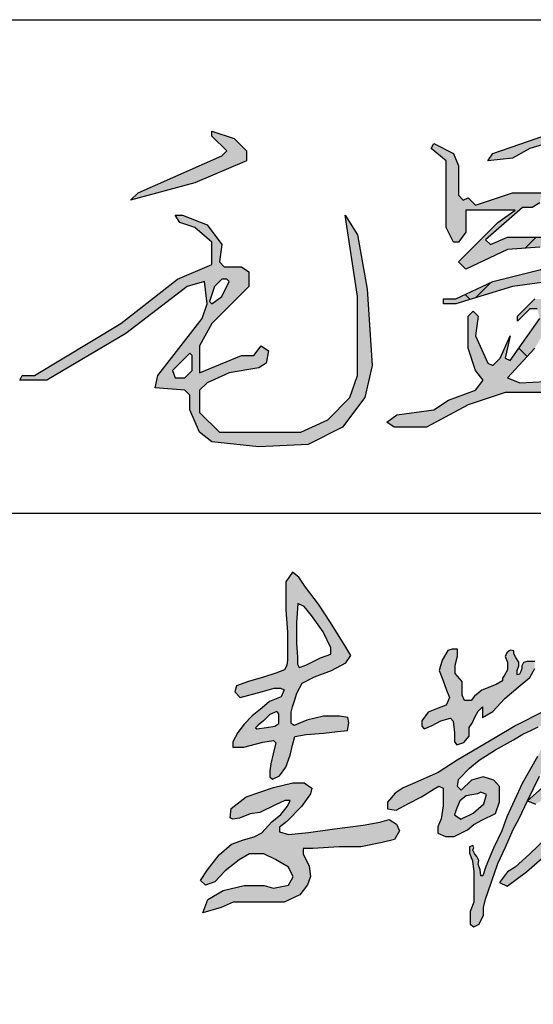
# Model space of a CAD drawing. Extents: x 687841 to 771941, y 252015 to 732780.
# Tile 84 of 98: x 769323 to 770157, y 654868 to 656465. Entities that reach past the tile are written whole.
import ezdxf

# ---------------------------------------------------------------- set-up
doc = ezdxf.new("R2010")
doc.units = 0
doc.header["$LTSCALE"] = 1000
doc.header["$MEASUREMENT"] = 0
doc.layers.get('0').update_dxf_attribs({"linetype": 'CONTINUOUS'})
doc.layers.add('PUB_TITLE', color=4, linetype='CONTINUOUS')

# ---------------------------------------------------------------- blocks, each defined once
blk = doc.blocks.new('李敬辉')
h = blk.add_hatch(color=3)
h.paths.add_polyline_path([(3996.515418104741, 949.8547423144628), (3919.837361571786, 887.2040602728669), (3809.476684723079, 792.9538422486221), (3729.932400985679, 732.1403451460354), (3679.72012962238, 668.5681476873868), (3669.576898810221, 638.6948370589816), (3706.946696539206, 622.1578117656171), (3817.454301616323, 677.6368172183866), (3907.141816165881, 707.510127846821), (3970.136618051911, 727.7812186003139), (3990.423079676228, 742.7178177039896), (3996.295476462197, 778.459170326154), (4005.99273953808, 824.1076287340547), (4011.865136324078, 887.0548775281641), (4025.745346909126, 937.199391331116), (4016.669824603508, 959.070908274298)], flags=16)
h.paths.add_polyline_path([(4032.029908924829, 1341.098688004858), (3905.536647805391, 1269.765277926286), (3844.168647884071, 1178.408328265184), (3835.401855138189, 1138.361473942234), (3884.24580103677, 1155.881958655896), (3964.399881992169, 1209.69499644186), (4023.263116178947, 1252.244680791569), (4055.82574677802, 1307.309189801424)], flags=16)
h.paths.add_polyline_path([(3256.286730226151, 1743.453381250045), (3239.085076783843, 1695.707533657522), (3257.897749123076, 1665.240977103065), (3275.375898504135, 1637.036219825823), (3275.375898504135, 1590.599689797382), (3284.339872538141, 1520.294819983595), (3276.611267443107, 1463.661475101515), (3258.577855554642, 1420.542940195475), (3246.484582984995, 1391.627491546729), (3212.206675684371, 1376.780794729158), (3163.259068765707, 1376.780794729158), (3103.362829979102, 1398.661867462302), (3077.601038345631, 1426.334985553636), (3069.228382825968, 1468.810022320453), (3038.314187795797, 1468.810022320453), (3013.840271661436, 1452.72099494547), (3013.840271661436, 1416.038003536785), (3040.246339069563, 1372.919468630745), (3083.009439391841, 1316.581341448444), (3111.423826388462, 1294.779525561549), (3148.46393700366, 1294.779525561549), (3188.041038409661, 1305.933942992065), (3207.829701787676, 1305.933942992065), (3215.440674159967, 1290.216354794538), (3199.203978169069, 1250.668987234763), (3128.95448232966, 1162.909061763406), (3065.652528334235, 1116.906139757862), (3031.318195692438, 1079.707135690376), (2990.226741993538, 1019.632357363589), (2990.226741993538, 979.9753792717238), (3002.529502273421, 969.2679479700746), (3034.675911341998, 1019.632357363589), (3096.34520427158, 1076.360360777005), (3141.856448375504, 1114.341140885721), (3172.364111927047, 1137.829385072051), (3187.867969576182, 1149.823362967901), (3209.302138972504, 1171.483865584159), (3205.360766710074, 1144.654355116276), (3186.409278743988, 1107.129554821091), (3176.238780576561, 1077.546627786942), (3105.422304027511, 1013.050216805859), (3024.622820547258, 946.3531636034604), (2961.744524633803, 885.9407848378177), (2916.392828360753, 845.5490227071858), (2879.880262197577, 812.3709826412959), (2856.711348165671, 773.9496244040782), (2851.288975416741, 744.3946902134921), (2868.049384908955, 729.617166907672), (2913.893921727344, 770.9940747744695), (3024.241978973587, 863.8615137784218), (3094.972180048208, 923.3870985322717), (3162.195641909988, 988.1211843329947), (3199.760592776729, 1041.004612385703), (3221.666419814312, 1053.467835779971), (3242.776986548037, 1066.727337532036), (3269.91904719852, 1066.727337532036), (3247.300663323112, 1030.263792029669), (3206.217772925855, 959.6751714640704), (3152.251845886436, 892.8381540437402), (3048.010324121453, 780.3212003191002), (2914.632393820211, 624.9261803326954), (2820.037656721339, 519.2316109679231), (2736.441353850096, 377.1421853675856), (2707.472380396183, 319.8508400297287), (2707.472380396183, 271.6054551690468), (2718.347773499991, 252.813600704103), (2745.398116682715, 249.2491786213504), (2858.105588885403, 362.5780372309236), (2963.060568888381, 494.8127452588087), (3040.665715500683, 600.8559323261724), (3088.007928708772, 652.0849720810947), (3116.167444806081, 687.1752943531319), (3154.265799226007, 721.2723765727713), (3169.925599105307, 721.2723765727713), (3184.202425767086, 706.992766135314), (3175.243860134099, 659.2123547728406), (3160.037915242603, 608.5996072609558), (3147.189131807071, 547.3029244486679), (3102.52858411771, 439.3196871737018), (3102.52858411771, 399.0522627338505), (3135.403099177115, 384.2168425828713), (3182.063628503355, 435.0809635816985), (3275.475052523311, 581.1097354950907), (3338.135209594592, 676.2815813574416), (3378.237827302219, 765.6095557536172), (3378.237827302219, 823.2136564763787), (3364.034915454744, 834.0665606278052), (3343.148121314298, 814.8652686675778), (3312.235729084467, 748.0779413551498), (3274.639454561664, 693.8133081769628), (3249.575346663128, 663.7589996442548), (3233.701464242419, 663.7589996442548), (3233.701464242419, 706.8915871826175), (3217.92876399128, 760.4662923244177), (3202.279780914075, 787.0130638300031), (3172.437801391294, 798.6499924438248), (3152.785700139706, 811.7415371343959), (3178.98850180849, 841.9247926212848), (3250.33274815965, 928.911598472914), (3319.167147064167, 1012.838261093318), (3341.295743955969, 1063.054429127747), (3341.295743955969, 1107.035683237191), (3311.164865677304, 1129.769020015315), (3281.898655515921, 1136.62872816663), (3265.639875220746, 1130.852084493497), (3253.712548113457, 1147.664878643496), (3273.430000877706, 1224.706243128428), (3292.2830108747, 1258.871452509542), (3300.910537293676, 1289.205127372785), (3335.226391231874, 1337.753936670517), (3426.717607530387, 1418.450559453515), (3514.865530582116, 1502.069117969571), (3559.831878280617, 1542.099671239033), (3577.818192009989, 1591.933678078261), (3558.19673836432, 1616.442143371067), (3526.311509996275, 1589.482786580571), (3483.798097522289, 1557.621759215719), (3439.649545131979, 1527.39454709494), (3401.22375709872, 1491.448700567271), (3374.244173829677, 1468.574050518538), (3349.717075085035, 1456.319817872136), (3337.453525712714, 1471.841905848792), (3337.453525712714, 1533.930145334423), (3337.453525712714, 1591.185291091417), (3327.696770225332, 1652.868702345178), (3311.992351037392, 1690.289625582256), (3293.066327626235, 1724.491596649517)])
h.paths.add_polyline_path([(2399.124112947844, 949.9947065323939), (2324.079618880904, 885.5519203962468), (2291.833830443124, 840.4419588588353), (2298.283123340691, 804.1196142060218), (2329.942550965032, 753.1511664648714), (2348.117257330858, 743.7777234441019), (2366.878549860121, 785.3726157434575), (2388.570970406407, 842.1994372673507), (2407.918398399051, 897.8546065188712), (2407.918398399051, 924.2175695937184), (2407.918398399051, 940.0353249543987)], flags=16)
h.paths.add_polyline_path([(2725.67412876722, 1378.992116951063), (2627.52381868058, 1264.198187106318), (2489.221313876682, 1112.62570795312), (2318.261982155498, 957.2734079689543), (2225.509707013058, 889.4683328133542), (2164.861024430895, 831.4172459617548), (2104.230369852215, 784.0029899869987), (1996.79991962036, 688.9801020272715), (2046.421999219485, 668.3485893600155), (2183.72958358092, 745.8025391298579), (2217.685102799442, 769.9677829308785), (2263.688511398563, 715.8439009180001), (2286.840974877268, 695.6006905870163), (2286.840974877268, 668.1276819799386), (2279.123411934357, 640.654785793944), (2241.555080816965, 583.8998013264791), (2112.426125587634, 460.6810373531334), (2008.493558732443, 361.153999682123), (1921.131205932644, 281.1597836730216), (1873.490178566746, 252.013724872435), (1823.904605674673, 185.949377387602), (1871.545633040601, 163.6041181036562), (1991.13461952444, 251.0421820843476), (2139.357033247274, 383.4063991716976), (2206.763738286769, 457.6508401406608), (2250.424633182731, 499.7481421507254), (2296.029172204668, 551.9527718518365), (2320.652946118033, 577.3518367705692), (2342.893868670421, 577.3518367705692), (2377.095244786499, 502.723140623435), (2447.917805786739, 397.0979350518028), (2527.450371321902, 290.3825824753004), (2627.415650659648, 188.7907072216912), (2710.223228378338, 140.1671379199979), (2783.640469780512, 107.7515374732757), (2853.79576930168, 101.2286428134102), (2831.842752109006, 151.6147124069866), (2737.541287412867, 216.0881141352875), (2653.026232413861, 296.2742328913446), (2536.300768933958, 404.1069383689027), (2474.980543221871, 501.9305721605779), (2432.451806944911, 579.2642313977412), (2413.376601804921, 645.4475203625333), (2403.83911190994, 683.5690516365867), (2436.72444377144, 807.2430084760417), (2460.581802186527, 906.2978777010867), (2469.262285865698, 996.3725527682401), (2496.638935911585, 1033.069709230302), (2598.221777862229, 1129.443673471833), (2672.22818559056, 1199.655244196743), (2749.127209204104, 1286.240246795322), (2776.503859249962, 1328.942261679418), (2776.503859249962, 1380.623234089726)])
h.paths.add_polyline_path([(1689.874286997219, 731.2899922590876), (1619.251386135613, 718.7695465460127), (1581.092187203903, 687.4684884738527), (1558.310649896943, 632.2648021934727), (1548.059025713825, 601.5328195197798), (1587.357143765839, 575.9228526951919), (1663.106082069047, 612.3459266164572), (1728.603170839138, 668.6878761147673), (1745.119751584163, 726.1679764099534), (1710.377760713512, 741.534023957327)], flags=16)
h.paths.add_polyline_path([(1183.492006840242, 736.0726089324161), (1135.321406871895, 680.4368885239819), (1135.321406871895, 637.9287999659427), (1187.871008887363, 631.0524534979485), (1265.444381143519, 671.0600728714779), (1343.643325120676, 713.5682738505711), (1415.586326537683, 756.7015359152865), (1451.870387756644, 777.3304628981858), (1476.894157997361, 766.0782391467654), (1476.894157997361, 656.6135171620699), (1466.108904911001, 576.700469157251), (1445.612867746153, 528.9126380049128), (1445.612867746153, 488.572139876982), (1491.573685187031, 468.7122853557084), (1546.399998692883, 468.7122853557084), (1627.277678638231, 509.4725637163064), (1666.32205254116, 542.217220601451), (1715.824696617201, 568.6917053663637), (1799.968600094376, 610.5205458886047), (1823.691424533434, 682.5129682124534), (1823.691424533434, 776.4544780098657), (1789.425147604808, 814.2065936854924), (1723.528738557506, 836.1555687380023), (1652.36071594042, 814.2065936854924), (1588.975382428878, 754.226473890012), (1566.47237777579, 775.8476291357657), (1572.098016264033, 819.5224234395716), (1640.482740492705, 889.1421993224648), (1699.32005942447, 937.5600380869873), (1798.997341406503, 1001.886468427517), (1910.19248946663, 1063.497030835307), (1966.90791238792, 1096.737689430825), (2020.896599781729, 1122.349454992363), (2062.887876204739, 1141.966817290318), (2097.244293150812, 1154.500191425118), (2128.328627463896, 1145.236471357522), (2134.872567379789, 1119.079800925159), (2057.26268841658, 959.4752868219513), (1963.602027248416, 793.8271290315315), (1869.933478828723, 588.9590862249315), (1838.080700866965, 503.2660219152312), (1786.626074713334, 396.7616836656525), (1740.733989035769, 285.180635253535), (1721.140253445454, 227.6262246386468), (1708.657889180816, 227.6262246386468), (1705.388736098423, 264.7481078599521), (1693.500845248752, 298.9002763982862), (1697.364471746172, 321.1733613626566), (1684.28763406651, 345.8222405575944), (1673.474888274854, 360.2560926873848), (1659.458791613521, 385.1543217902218), (1665.685438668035, 400.5263276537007), (1660.008195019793, 414.6172955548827), (1640.595640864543, 405.284324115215), (1640.595640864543, 365.7562929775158), (1657.332839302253, 320.4454350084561), (1666.274052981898, 251.4761273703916), (1666.274052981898, 180.9552967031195), (1666.274052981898, 123.1384953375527), (1666.274052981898, 64.65121477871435), (1644.698814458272, 8.411231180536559), (1644.698814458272, -29.43250765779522), (1644.698814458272, -68.853064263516), (1667.316972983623, -85.14692280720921), (1699.403213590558, -69.37874513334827), (1725.703366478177, -14.71557930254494), (1725.703366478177, 32.06349769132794), (1737.275541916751, 83.0474595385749), (1754.556735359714, 130.2676767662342), (1774.862351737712, 189.8965931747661), (1813.726220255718, 303.5021200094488), (1860.170864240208, 404.1981118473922), (1908.211211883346, 512.7007344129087), (1944.435104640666, 578.6309635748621), (1996.79991962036, 688.9801020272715), (2070.264259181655, 840.4708510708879), (2157.681822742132, 997.994451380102), (2228.243879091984, 1080.907680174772), (2316.446336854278, 1178.183823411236), (2427.769709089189, 1344.311569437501), (2506.371804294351, 1503.742168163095), (2572.071933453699, 1639.363335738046), (2617.341618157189, 1732.811059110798), (2617.341618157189, 1789.920652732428), (2589.362140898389, 1821.183937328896), (2559.721849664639, 1810.488647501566), (2511.144943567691, 1746.316683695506), (2429.485524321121, 1500.876667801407), (2312.816173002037, 1303.115547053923), (2260.44459752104, 1228.805227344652), (2233.130820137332, 1186.955813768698), (2195.347054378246, 1227.440548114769), (2139.353878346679, 1253.823859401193), (2094.286348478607, 1236.083366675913), (1925.694995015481, 1150.45719289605), (1796.810544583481, 1074.057977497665), (1563.674656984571, 938.5519290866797), (1446.220636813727, 861.5309128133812), (1288.392001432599, 792.7621643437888), (1232.417980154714, 768.0053609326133)])
h.paths.add_polyline_path([(1507.571059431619, 1611.519450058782), (1471.802373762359, 1551.269182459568), (1453.918143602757, 1489.48729035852), (1475.873096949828, 1432.023041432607), (1499.378007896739, 1368.198683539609), (1516.057618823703, 1322.90749057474), (1506.485097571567, 1297.615908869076), (1495.754379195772, 1275.149796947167), (1446.189313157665, 1256.257775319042), (1384.871791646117, 1233.280934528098), (1345.99507817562, 1178.441380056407), (1345.99507817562, 1146.784396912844), (1361.835383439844, 1129.934841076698), (1409.867393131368, 1150.35859962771), (1463.009440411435, 1178.441380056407), (1522.794130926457, 1196.312168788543), (1539.656398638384, 1176.398914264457), (1546.810135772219, 1106.447496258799), (1546.810135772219, 1050.79266427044), (1561.62847858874, 1031.900642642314), (1604.550901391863, 1046.707845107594), (1636.742605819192, 1085.513121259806), (1636.742605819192, 1138.104366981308), (1655.797304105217, 1165.83324591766), (1674.192628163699, 1205.149026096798), (1692.233025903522, 1237.834099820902), (1720.042798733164, 1265.622786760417), (1720.042798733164, 1239.892529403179), (1720.042798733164, 1200.782479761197), (1783.902043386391, 1235.775670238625), (1857.031062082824, 1317.083413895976), (1938.4000051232, 1387.069794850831), (2010.499174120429, 1445.734813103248), (2041.398946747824, 1501.312299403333), (2041.398946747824, 1544.539095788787), (1994.019550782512, 1544.539095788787), (1970.877453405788, 1537.53020489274), (1961.976802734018, 1517.251806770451), (1961.976802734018, 1500.886785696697), (1956.280178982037, 1482.387225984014), (1946.311369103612, 1466.733717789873), (1933.494360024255, 1462.820340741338), (1933.494360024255, 1489.146654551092), (1943.46316990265, 1517.251806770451), (1943.46316990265, 1540.376256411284), (1923.871011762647, 1567.552698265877), (1911.765883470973, 1591.388773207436), (1911.765883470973, 1609.888332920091), (1891.472210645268, 1614.513222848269), (1883.639719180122, 1608.821007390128), (1868.368197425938, 1597.266258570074), (1858.873524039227, 1574.795424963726), (1873.10978769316, 1539.779300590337), (1873.10978769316, 1518.307215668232), (1873.10978769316, 1493.006181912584), (1854.091821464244, 1459.176661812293), (1843.223864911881, 1441.290021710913), (1843.223864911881, 1424.680934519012), (1803.503440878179, 1402.03056448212), (1716.115623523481, 1368.089522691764), (1670.884489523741, 1330.801930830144), (1650.530648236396, 1304.248751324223), (1608.691933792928, 1304.248751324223), (1593.991674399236, 1337.581482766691), (1593.991674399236, 1420.390047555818), (1550.660241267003, 1470.996499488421), (1550.660241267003, 1520.699086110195), (1566.034522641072, 1577.631246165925), (1566.034522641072, 1619.200843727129), (1532.572970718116, 1619.200843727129)], flags=17)
h.paths.add_polyline_path([(168.3466233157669, 582.6222484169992), (174.9746187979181, 641.5664081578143), (267.1028996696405, 713.0941942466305), (434.7896980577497, 770.0514241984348), (553.4297355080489, 799.1924240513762), (623.6857664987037, 799.1924240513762), (670.081284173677, 766.0776770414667), (662.7905342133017, 731.6383851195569), (607.7787576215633, 654.1500345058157), (515.7140254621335, 561.9706123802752), (470.6440167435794, 525.5443906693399), (470.6440167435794, 498.3903206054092), (527.6442821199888, 480.5084021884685), (649.5983173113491, 493.0920285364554), (809.3890755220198, 516.2388499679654), (985.6238517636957, 537.9385875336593), (1089.192928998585, 557.1345957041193), (1145.989027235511, 572.9921481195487), (1190.25656444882, 543.7808851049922), (1208.631832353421, 504.5543672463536), (1178.563150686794, 451.1395248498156), (1102.556862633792, 432.7782430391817), (970.589623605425, 406.0708218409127), (837.7870119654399, 406.0708218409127), (676.0104691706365, 394.2933669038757), (617.3928665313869, 394.2933669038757), (617.3928665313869, 362.6638144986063), (653.1658338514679, 285.7908567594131), (662.541973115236, 223.9548901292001), (643.7896945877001, 171.4879820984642), (596.9089982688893, 109.6520154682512), (500.3347863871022, 64.68044425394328), (399.0723921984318, 64.68044425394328), (276.4846726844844, 64.68044425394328), (186.6862859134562, 64.68044425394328), (113.4294937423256, 31.87800294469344), (0, 0), (30.72039399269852, 82.64679088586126), (125.2450472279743, 138.1381626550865), (253.6920932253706, 168.2718404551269), (377.2470151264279, 168.2718404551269), (435.2929047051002, 152.5285078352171), (527.3369046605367, 169.1004960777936), (556.3599621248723, 220.4737720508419), (526.5078418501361, 280.9616977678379), (446.0727493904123, 328.1920328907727), (375.5884388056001, 362.9933206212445), (287.6904289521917, 362.9933206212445), (223.0109101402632, 326.5348340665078), (138.4296022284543, 258.589457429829), (74.57914622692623, 189.8155375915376), (15.70419383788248, 169.1004960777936), (-13.3188636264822, 198.9301873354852), (28.14261484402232, 265.2182527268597), (101.1145645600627, 355.5358697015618), (176.3168036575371, 421.4631759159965), (249.6434543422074, 448.7945339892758), (316.5685863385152, 466.821700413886), (361.9612963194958, 491.2455126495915), (424.2816255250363, 559.4976863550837), (478.9857993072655, 604.8560984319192), (519.722777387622, 656.02982702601), (537.1815466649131, 689.1763891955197), (503.4279410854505, 689.1763891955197), (447.5600596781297, 663.0080269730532), (349.7912672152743, 615.9049524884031), (291.5955198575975, 607.1822025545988), (224.6703878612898, 582.1769486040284), (183.9334097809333, 575.7801903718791)])
h.paths.add_polyline_path([(454.2038296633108, 1235.907652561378), (412.5976764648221, 1217.559074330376), (373.1659258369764, 1178.999550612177), (341.3327533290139, 1152.665817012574), (323.3288622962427, 1137.021977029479), (332.7221281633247, 1129.460761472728), (391.1698168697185, 1138.847020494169), (442.9317672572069, 1147.159600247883), (466.8387559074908, 1162.83430175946), (466.8387559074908, 1193.339756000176), (466.8387559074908, 1220.716419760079), (460.5765035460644, 1231.406313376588)], flags=16)
h.paths.add_polyline_path([(584.8570525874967, 1900.046747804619), (575.7411926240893, 1780.415339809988), (575.7411926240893, 1654.027426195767), (581.8109960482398, 1572.947222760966), (581.8109960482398, 1526.92552643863), (593.3682983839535, 1507.838679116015), (633.2214535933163, 1521.034438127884), (723.3524570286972, 1567.230836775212), (787.9111882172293, 1588.935071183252), (787.9111882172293, 1628.123365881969), (740.8409725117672, 1726.611632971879), (669.0421951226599, 1826.692456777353), (622.5840301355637, 1881.556069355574)], flags=16)
h.paths.add_polyline_path([(550.6811410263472, 2092.742400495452), (509.9966695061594, 2033.609823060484), (509.9966695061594, 1861.755685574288), (521.1927357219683, 1723.200103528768), (521.1927357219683, 1632.011223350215), (521.1927357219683, 1554.473632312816), (516.2323305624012, 1519.188821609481), (503.139267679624, 1492.229689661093), (449.9737839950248, 1471.613915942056), (373.7671597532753, 1446.783701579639), (280.4397912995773, 1421.155747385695), (207.0601833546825, 1394.815943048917), (197.086415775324, 1357.0860867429), (229.1453890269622, 1323.627443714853), (367.3555003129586, 1359.221637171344), (439.3099945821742, 1380.578265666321), (478.4934094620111, 1380.578265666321), (499.6499476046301, 1370.128053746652), (481.2163140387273, 1327.716197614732), (410.9089032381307, 1298.553950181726), (364.9214944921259, 1259.229063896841), (303.171075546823, 1209.664642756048), (255.0750664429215, 1158.070909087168), (215.4664160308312, 1107.183966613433), (185.0524980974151, 1049.936015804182), (185.0524980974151, 1017.424857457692), (251.5384228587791, 1017.424857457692), (369.657000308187, 1047.815754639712), (435.4355512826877, 1057.710494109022), (448.0700268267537, 1043.537571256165), (431.7497259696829, 976.1078700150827), (419.0185752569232, 915.1323741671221), (411.9944143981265, 871.703669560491), (411.9944143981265, 836.1711952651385), (428.6766274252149, 822.1336273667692), (470.8209165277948, 840.9965319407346), (509.8923324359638, 894.5146892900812), (537.9403002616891, 969.0337749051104), (552.2320000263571, 1029.111925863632), (565.0451781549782, 1083.280663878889), (635.5177705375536, 1094.60686068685), (742.3634374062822, 1103.083858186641), (827.3533049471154, 1113.971725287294), (889.6792679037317, 1120.504513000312), (898.396258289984, 1166.669321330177), (891.8584028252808, 1200.204185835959), (839.9929635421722, 1208.043418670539), (741.9276104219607, 1208.043418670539), (639.9972787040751, 1183.29841947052), (590.7506322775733, 1162.208566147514), (561.9979948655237, 1150.899569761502), (543.0334365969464, 1162.208566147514), (543.0334365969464, 1233.489025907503), (551.9782558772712, 1265.654714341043), (562.910662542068, 1301.765145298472), (577.3592059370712, 1349.307224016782), (611.1671208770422, 1410.878439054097), (685.8717870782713, 1450.109678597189), (791.5149861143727, 1489.544175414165), (880.2736077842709, 1536.030845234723), (910.2679239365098, 1580.682466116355), (878.4372302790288, 1632.06248735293), (784.2823764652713, 1783.283875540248), (711.3083985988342, 1895.599932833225), (631.0707127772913, 2001.038294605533), (590.4022411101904, 2061.445726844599)])
h.paths.add_polyline_path([(4308.846747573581, 1042.204819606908), (4267.878560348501, 1083.500671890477), (4228.514640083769, 1099.04018513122), (4220.252856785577, 1083.015012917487), (4247.953560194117, 1024.741894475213), (4267.048145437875, 1004.378168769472), (4249.923344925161, 960.0513323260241), (4210.08416141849, 929.9731905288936), (4146.341197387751, 875.1248672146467), (4101.189837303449, 829.122956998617), (4083.48363367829, 810.5452646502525), (4082.598233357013, 840.6234064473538), (4090.566160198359, 909.6262155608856), (4112.818124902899, 971.0614011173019), (4132.295129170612, 1019.717235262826), (4171.249137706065, 1071.911634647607), (4207.13094909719, 1126.366933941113), (4167.020669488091, 1145.554173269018), (4123.44180200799, 1086.066120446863), (4107.506173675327, 1071.911634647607), (4098.652846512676, 1118.798186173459), (4116.359275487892, 1170.107944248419), (4122.514261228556, 1230.956741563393), (4220.904118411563, 1309.410676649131), (4284.509618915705, 1383.892213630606), (4311.343175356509, 1410.70564788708), (4299.417200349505, 1453.4083372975), (4268.608243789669, 1464.332291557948), (4255.688249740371, 1436.525842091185), (4233.823887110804, 1405.740234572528), (4201.027343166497, 1371.975244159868), (4163.261605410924, 1339.203268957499), (4142.391036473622, 1317.355360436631), (4117.54506741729, 1301.465992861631), (4101.643692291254, 1310.403804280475), (4130.46483611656, 1365.023575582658), (4183.138155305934, 1418.65033167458), (4213.97392852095, 1504.523944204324), (4259.690466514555, 1618.729012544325), (4285.530229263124, 1705.127631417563), (4290.49942307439, 1788.546979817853), (4266.647473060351, 1825.29124070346), (4197.07875970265, 1844.159878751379), (4082.787527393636, 1799.470934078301), (3971.47790151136, 1734.92022372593), (3880.045050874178, 1669.376498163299), (3814.451737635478, 1609.79120112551), (3763.766005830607, 1574.040067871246), (3729.975668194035, 1544.247475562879), (3716.0618804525, 1552.19215935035), (3720.037280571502, 1591.915578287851), (3711.092686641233, 1617.73588491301), (3691.915172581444, 1624.639886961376), (3664.09165339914, 1595.464261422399), (3664.09165339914, 1561.48331015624), (3664.09165339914, 1490.946852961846), (3641.357214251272, 1406.537749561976), (3602.582809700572, 1319.361176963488), (3567.635750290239, 1230.604301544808), (3527.515329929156, 1141.619998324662), (3495.876409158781, 1067.594665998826), (3462.694291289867, 1007.449062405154), (3450.34736240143, 961.9543960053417), (3450.34736240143, 931.6814285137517), (3478.760397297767, 912.6919378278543), (3517.52826669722, 971.5595388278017), (3581.223005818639, 1103.582445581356), (3634.974624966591, 1225.510953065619), (3662.050207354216, 1304.942501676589), (3694.045406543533, 1379.116342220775), (3724.145862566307, 1459.309880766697), (3763.048040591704, 1498.651068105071), (3888.497931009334, 1596.280663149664), (3984.182460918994, 1656.481015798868), (4084.591905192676, 1696.024336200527), (4151.661711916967, 1727.636238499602), (4191.214700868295, 1735.075814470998), (4211.223756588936, 1719.731576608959), (4196.798649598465, 1665.329227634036), (4175.737209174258, 1594.785912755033), (4159.021644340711, 1536.324938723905), (4141.783492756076, 1490.39149293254), (4105.217743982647, 1466.902686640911), (4002.332604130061, 1399.738523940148), (3919.064636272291, 1339.385278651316), (3843.419584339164, 1278.446207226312), (3801.205436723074, 1220.788931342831), (3771.885593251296, 1165.123419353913), (3733.18352606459, 1097.738911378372), (3713.246131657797, 1032.698045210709), (3744.911418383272, 1014.533500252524), (3744.911418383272, 994.7867413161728), (3781.692376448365, 947.8822024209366), (3835.673401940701, 987.7510942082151), (3822.764900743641, 1038.173512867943), (3884.731881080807, 1080.20538582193), (3966.215527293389, 1126.077112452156), (4001.792890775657, 1149.586379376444), (4027.615301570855, 1142.705536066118), (4027.615301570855, 1072.17784771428), (3991.863967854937, 1011.12781670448), (3905.312424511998, 932.8783755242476), (3691.115405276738, 754.7451846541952), (3587.504187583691, 641.9545980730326), (3552.598367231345, 606.263947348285), (3525.81033149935, 555.9727240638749), (3525.81033149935, 503.2479221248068), (3567.210064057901, 465.9350355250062), (3636.209993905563, 474.8576701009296), (3747.421141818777, 538.9385728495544), (3854.573735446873, 600.5858969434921), (3933.314646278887, 654.1218168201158), (3960.102682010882, 654.1218168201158), (3978.872537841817, 637.0293190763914), (3970.741682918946, 581.1269359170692), (3966.852141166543, 512.5802190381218), (3956.398828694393, 415.5219478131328), (3943.816409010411, 288.6258910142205), (3943.816409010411, 132.3412831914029), (3935.493105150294, 15.7636808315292), (3935.493105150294, -184.6980185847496), (3935.493105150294, -325.9623860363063), (3953.33136390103, -425.0752645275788), (3953.33136390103, -512.7958426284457), (3978.413274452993, -561.782644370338), (3996.654684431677, -529.8842932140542), (3996.654684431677, -404.5691013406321), (3996.654684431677, -280.3931844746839), (4002.961556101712, -148.625361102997), (4002.961556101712, -50.3631727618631), (4002.961556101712, 46.63922519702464), (4013.067604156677, 147.7434178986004), (4013.118983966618, 282.2500430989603), (4017.588576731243, 353.2129133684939), (4032.327821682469, 518.2874989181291), (4035.505257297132, 586.5513644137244), (4041.065769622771, 624.652210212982), (4072.840351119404, 648.4651264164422), (4083.167242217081, 698.4724865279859), (4091.905190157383, 729.4293113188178), (4192.021003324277, 815.2594168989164), (4286.68559893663, 888.1750409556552), (4326.985623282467, 954.7306684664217), (4343.547274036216, 1002.014066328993)])
for points in [[(550.6811410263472, 2092.742400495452), (509.9966695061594, 2033.609823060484), (509.9966695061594, 1861.755685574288), (521.1927357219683, 1723.200103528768), (521.1927357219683, 1632.011223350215), (521.1927357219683, 1554.473632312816), (516.2323305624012, 1519.188821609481), (503.139267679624, 1492.229689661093), (449.9737839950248, 1471.613915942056), (373.7671597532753, 1446.783701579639), (280.4397912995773, 1421.155747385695), (207.0601833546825, 1394.815943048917), (197.086415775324, 1357.0860867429), (229.1453890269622, 1323.627443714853), (367.3555003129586, 1359.221637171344), (439.3099945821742, 1380.578265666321), (478.4934094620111, 1380.578265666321), (499.6499476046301, 1370.128053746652), (481.2163140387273, 1327.716197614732), (410.9089032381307, 1298.553950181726), (364.9214944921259, 1259.229063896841), (303.171075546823, 1209.664642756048), (255.0750664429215, 1158.070909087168), (215.4664160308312, 1107.183966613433), (185.0524980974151, 1049.936015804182), (185.0524980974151, 1017.424857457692), (251.5384228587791, 1017.424857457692), (369.657000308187, 1047.815754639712), (435.4355512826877, 1057.710494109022), (448.0700268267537, 1043.537571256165), (431.7497259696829, 976.1078700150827), (419.0185752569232, 915.1323741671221), (411.9944143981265, 871.703669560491), (411.9944143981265, 836.1711952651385), (428.6766274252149, 822.1336273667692), (470.8209165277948, 840.9965319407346), (509.8923324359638, 894.5146892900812), (537.9403002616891, 969.0337749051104), (552.2320000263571, 1029.111925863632), (565.0451781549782, 1083.280663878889), (635.5177705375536, 1094.60686068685), (742.3634374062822, 1103.083858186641), (827.3533049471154, 1113.971725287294), (889.6792679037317, 1120.504513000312), (898.396258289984, 1166.669321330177), (891.8584028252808, 1200.204185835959), (839.9929635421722, 1208.043418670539), (741.9276104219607, 1208.043418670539), (639.9972787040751, 1183.29841947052), (590.7506322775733, 1162.208566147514), (561.9979948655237, 1150.899569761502), (543.0334365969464, 1162.208566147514), (543.0334365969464, 1233.489025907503), (551.9782558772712, 1265.654714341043), (562.910662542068, 1301.765145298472), (577.3592059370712, 1349.307224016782), (611.1671208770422, 1410.878439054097), (685.8717870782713, 1450.109678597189), (791.5149861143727, 1489.544175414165), (880.2736077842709, 1536.030845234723), (910.2679239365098, 1580.682466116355), (878.4372302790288, 1632.06248735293), (784.2823764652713, 1783.283875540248), (711.3083985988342, 1895.599932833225), (631.0707127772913, 2001.038294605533), (590.4022411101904, 2061.445726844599)], [(584.8570525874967, 1900.046747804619), (575.7411926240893, 1780.415339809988), (575.7411926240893, 1654.027426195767), (581.8109960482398, 1572.947222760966), (581.8109960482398, 1526.92552643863), (593.3682983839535, 1507.838679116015), (633.2214535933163, 1521.034438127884), (723.3524570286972, 1567.230836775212), (787.9111882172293, 1588.935071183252), (787.9111882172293, 1628.123365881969), (740.8409725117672, 1726.611632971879), (669.0421951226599, 1826.692456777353), (622.5840301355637, 1881.556069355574)], [(454.2038296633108, 1235.907652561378), (412.5976764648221, 1217.559074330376), (373.1659258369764, 1178.999550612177), (341.3327533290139, 1152.665817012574), (323.3288622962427, 1137.021977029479), (332.7221281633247, 1129.460761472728), (391.1698168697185, 1138.847020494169), (442.9317672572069, 1147.159600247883), (466.8387559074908, 1162.83430175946), (466.8387559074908, 1193.339756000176), (466.8387559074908, 1220.716419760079), (460.5765035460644, 1231.406313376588)], [(168.3466233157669, 582.6222484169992), (174.9746187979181, 641.5664081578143), (267.1028996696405, 713.0941942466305), (434.7896980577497, 770.0514241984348), (553.4297355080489, 799.1924240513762), (623.6857664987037, 799.1924240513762), (670.081284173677, 766.0776770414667), (662.7905342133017, 731.6383851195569), (607.7787576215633, 654.1500345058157), (515.7140254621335, 561.9706123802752), (470.6440167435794, 525.5443906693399), (470.6440167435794, 498.3903206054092), (527.6442821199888, 480.5084021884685), (649.5983173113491, 493.0920285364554), (809.3890755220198, 516.2388499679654), (985.6238517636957, 537.9385875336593), (1089.192928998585, 557.1345957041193), (1145.989027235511, 572.9921481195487), (1190.25656444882, 543.7808851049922), (1208.631832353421, 504.5543672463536), (1178.563150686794, 451.1395248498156), (1102.556862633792, 432.7782430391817), (970.589623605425, 406.0708218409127), (837.7870119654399, 406.0708218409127), (676.0104691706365, 394.2933669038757), (617.3928665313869, 394.2933669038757), (617.3928665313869, 362.6638144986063), (653.1658338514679, 285.7908567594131), (662.541973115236, 223.9548901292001), (643.7896945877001, 171.4879820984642), (596.9089982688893, 109.6520154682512), (500.3347863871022, 64.68044425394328), (399.0723921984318, 64.68044425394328), (276.4846726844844, 64.68044425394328), (186.6862859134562, 64.68044425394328), (113.4294937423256, 31.87800294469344), (0, 0), (30.72039399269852, 82.64679088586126), (125.2450472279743, 138.1381626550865), (253.6920932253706, 168.2718404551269), (377.2470151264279, 168.2718404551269), (435.2929047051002, 152.5285078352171), (527.3369046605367, 169.1004960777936), (556.3599621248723, 220.4737720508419), (526.5078418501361, 280.9616977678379), (446.0727493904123, 328.1920328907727), (375.5884388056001, 362.9933206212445), (287.6904289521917, 362.9933206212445), (223.0109101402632, 326.5348340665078), (138.4296022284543, 258.589457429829), (74.57914622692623, 189.8155375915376), (15.70419383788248, 169.1004960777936), (-13.3188636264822, 198.9301873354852), (28.14261484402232, 265.2182527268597), (101.1145645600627, 355.5358697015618), (176.3168036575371, 421.4631759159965), (249.6434543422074, 448.7945339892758), (316.5685863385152, 466.821700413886), (361.9612963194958, 491.2455126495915), (424.2816255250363, 559.4976863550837), (478.9857993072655, 604.8560984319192), (519.722777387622, 656.02982702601), (537.1815466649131, 689.1763891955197), (503.4279410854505, 689.1763891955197), (447.5600596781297, 663.0080269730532), (349.7912672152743, 615.9049524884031), (291.5955198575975, 607.1822025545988), (224.6703878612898, 582.1769486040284), (183.9334097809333, 575.7801903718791)], [(1689.874286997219, 731.2899922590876), (1619.251386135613, 718.7695465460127), (1581.092187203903, 687.4684884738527), (1558.310649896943, 632.2648021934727), (1548.059025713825, 601.5328195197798), (1587.357143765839, 575.9228526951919), (1663.106082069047, 612.3459266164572), (1728.603170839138, 668.6878761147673), (1745.119751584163, 726.1679764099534), (1710.377760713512, 741.534023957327)]]:
    blk.add_lwpolyline(points, close=True)
for points in [[(2057.26268841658, 959.4752868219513), (1963.602027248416, 793.8271290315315), (1869.933478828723, 588.9590862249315), (1838.080700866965, 503.2660219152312), (1786.626074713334, 396.7616836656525), (1740.733989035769, 285.180635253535), (1721.140253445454, 227.6262246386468), (1708.657889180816, 227.6262246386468), (1705.388736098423, 264.7481078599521), (1693.500845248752, 298.9002763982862), (1697.364471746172, 321.1733613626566), (1684.28763406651, 345.8222405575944), (1673.474888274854, 360.2560926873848), (1659.458791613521, 385.1543217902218), (1665.685438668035, 400.5263276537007), (1660.008195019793, 414.6172955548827), (1640.595640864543, 405.284324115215), (1640.595640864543, 365.7562929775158), (1657.332839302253, 320.4454350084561), (1666.274052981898, 251.4761273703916), (1666.274052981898, 180.9552967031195), (1666.274052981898, 123.1384953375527), (1666.274052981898, 64.65121477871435), (1644.698814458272, 8.411231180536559), (1644.698814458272, -29.43250765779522), (1644.698814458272, -68.853064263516), (1667.316972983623, -85.14692280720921), (1699.403213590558, -69.37874513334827), (1725.703366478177, -14.71557930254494), (1725.703366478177, 32.06349769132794), (1737.275541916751, 83.0474595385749), (1754.556735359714, 130.2676767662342), (1774.862351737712, 189.8965931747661), (1813.726220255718, 303.5021200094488), (1860.170864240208, 404.1981118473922), (1908.211211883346, 512.7007344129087), (1944.435104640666, 578.6309635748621), (1996.79991962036, 688.9801020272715), (2070.264259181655, 840.4708510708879)], [(2094.286348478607, 1236.083366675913), (1925.694995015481, 1150.45719289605), (1796.810544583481, 1074.057977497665), (1563.674656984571, 938.5519290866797), (1446.220636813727, 861.5309128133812), (1288.392001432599, 792.7621643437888), (1232.417980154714, 768.0053609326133), (1183.492006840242, 736.0726089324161), (1135.321406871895, 680.4368885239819), (1135.321406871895, 637.9287999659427), (1187.871008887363, 631.0524534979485), (1265.444381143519, 671.0600728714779), (1343.643325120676, 713.5682738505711), (1415.586326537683, 756.7015359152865), (1451.870387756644, 777.3304628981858), (1476.894157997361, 766.0782391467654), (1476.894157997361, 656.6135171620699), (1466.108904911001, 576.700469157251), (1445.612867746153, 528.9126380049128), (1445.612867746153, 488.572139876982), (1491.573685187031, 468.7122853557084), (1546.399998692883, 468.7122853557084), (1627.277678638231, 509.4725637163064), (1666.32205254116, 542.217220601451), (1715.824696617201, 568.6917053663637), (1799.968600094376, 610.5205458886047), (1823.691424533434, 682.5129682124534), (1823.691424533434, 776.4544780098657), (1789.425147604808, 814.2065936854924), (1723.528738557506, 836.1555687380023), (1652.36071594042, 814.2065936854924), (1588.975382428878, 754.226473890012), (1566.47237777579, 775.8476291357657), (1572.098016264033, 819.5224234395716), (1640.482740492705, 889.1421993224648), (1699.32005942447, 937.5600380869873), (1798.997341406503, 1001.886468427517), (1910.19248946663, 1063.497030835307), (1966.90791238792, 1096.737689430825), (2020.896599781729, 1122.349454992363), (2062.887876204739, 1141.966817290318)], [(2041.398946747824, 1544.539095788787), (1994.019550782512, 1544.539095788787), (1970.877453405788, 1537.53020489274), (1961.976802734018, 1517.251806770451), (1961.976802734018, 1500.886785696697), (1956.280178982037, 1482.387225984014), (1946.311369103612, 1466.733717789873), (1933.494360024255, 1462.820340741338), (1933.494360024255, 1489.146654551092), (1943.46316990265, 1517.251806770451), (1943.46316990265, 1540.376256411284), (1923.871011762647, 1567.552698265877), (1911.765883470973, 1591.388773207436), (1911.765883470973, 1609.888332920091), (1891.472210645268, 1614.513222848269), (1883.639719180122, 1608.821007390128), (1868.368197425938, 1597.266258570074), (1858.873524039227, 1574.795424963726), (1873.10978769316, 1539.779300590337), (1873.10978769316, 1518.307215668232), (1873.10978769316, 1493.006181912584), (1854.091821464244, 1459.176661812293), (1843.223864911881, 1441.290021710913), (1843.223864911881, 1424.680934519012), (1803.503440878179, 1402.03056448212), (1716.115623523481, 1368.089522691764), (1670.884489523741, 1330.801930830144), (1650.530648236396, 1304.248751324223), (1608.691933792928, 1304.248751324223), (1593.991674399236, 1337.581482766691), (1593.991674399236, 1420.390047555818), (1550.660241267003, 1470.996499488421), (1550.660241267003, 1520.699086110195), (1566.034522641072, 1577.631246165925), (1566.034522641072, 1619.200843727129), (1532.572970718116, 1619.200843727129), (1507.571059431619, 1611.519450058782), (1471.802373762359, 1551.269182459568), (1453.918143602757, 1489.48729035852), (1475.873096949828, 1432.023041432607), (1499.378007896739, 1368.198683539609), (1516.057618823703, 1322.90749057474), (1506.485097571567, 1297.615908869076), (1495.754379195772, 1275.149796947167), (1446.189313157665, 1256.257775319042), (1384.871791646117, 1233.280934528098), (1345.99507817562, 1178.441380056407), (1345.99507817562, 1146.784396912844), (1361.835383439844, 1129.934841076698), (1409.867393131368, 1150.35859962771), (1463.009440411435, 1178.441380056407), (1522.794130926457, 1196.312168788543), (1539.656398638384, 1176.398914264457), (1546.810135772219, 1106.447496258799), (1546.810135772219, 1050.79266427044), (1561.62847858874, 1031.900642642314), (1604.550901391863, 1046.707845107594), (1636.742605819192, 1085.513121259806), (1636.742605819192, 1138.104366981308), (1655.797304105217, 1165.83324591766), (1674.192628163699, 1205.149026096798), (1692.233025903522, 1237.834099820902), (1720.042798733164, 1265.622786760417), (1720.042798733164, 1239.892529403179), (1720.042798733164, 1200.782479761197), (1783.902043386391, 1235.775670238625), (1857.031062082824, 1317.083413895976), (1938.4000051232, 1387.069794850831), (2010.499174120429, 1445.734813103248), (2041.398946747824, 1501.312299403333)], [(2104.230369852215, 784.0029899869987), (1996.79991962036, 688.9801020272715), (2046.421999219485, 668.3485893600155)], [(2112.426125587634, 460.6810373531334), (2008.493558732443, 361.153999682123), (1921.131205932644, 281.1597836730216), (1873.490178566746, 252.013724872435), (1823.904605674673, 185.949377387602), (1871.545633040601, 163.6041181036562), (1991.13461952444, 251.0421820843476), (2139.357033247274, 383.4063991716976)]]:
    blk.add_lwpolyline(points)
blk = doc.blocks.new('毛昱钧')
at = {"linetype": 'Continuous'}
h = blk.add_hatch(dxfattribs=at)
h.set_pattern_fill('ANSI38', color=256, scale=100)
h.set_pattern_definition([(45, (0, 0), (-112.2532015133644, 112.2532015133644), []), (135, (0, 0), (-336.7596045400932, 112.2532015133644), [396.875, -238.125])])
h.paths.add_polyline_path([(86.00000000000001, 53), (94.99999999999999, 57), (107, 58.99999999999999), (110, 61.00000000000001), (111, 65.99999999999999), (108, 68), (105, 64), (100, 64), (83, 57), (83, 68), (88, 77), (103, 92), (103, 98), (100, 100), (93, 100), (91, 102), (92, 109), (86, 117), (76, 121), (73, 121), (75, 118), (81, 116), (88, 110), (88, 101), (74, 95), (51, 77), (16, 56), (11, 56), (10, 54), (21, 54), (53, 73), (78, 92), (85, 94), (86, 85), (84, 79), (66, 56), (65, 51), (77, 50), (79, 48), (79, 42), (83, 33), (88, 29), (107, 27), (127, 28), (141, 35), (150, 47), (153, 60), (151, 91), (147, 113), (142, 121), (147, 88), (147, 56), (144, 47), (135, 38), (124, 33), (91, 33), (83, 41), (83, 50)])
h.paths.add_polyline_path([(77, 55), (73, 55), (72, 58), (79, 65), (80, 64), (80, 58)], flags=16)
h.paths.add_polyline_path([(87.99999999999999, 85), (86.99999999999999, 86.00000000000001), (89.00000000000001, 92), (92, 95), (94, 95), (95, 94), (92, 88)], flags=16)
h.paths.add_polyline_path([(102, 143), (102, 147), (97, 152), (88, 155), (88, 153), (94, 147), (92, 145), (58, 130), (55, 127), (81, 134)])
h.paths.add_polyline_path([(222, 112), (208, 112), (201, 109), (199, 111), (214, 124), (218, 124), (221, 126), (222, 130), (210, 130), (195, 125), (192, 128), (190, 127), (188, 129), (188, 141), (186, 146), (178, 150), (177, 148), (183, 143), (183, 116), (186, 110), (188, 110), (191, 114), (191, 123), (211, 123), (204, 118), (188, 102), (191, 99), (208, 107), (221, 108), (225, 105), (228, 107), (235, 125), (245, 143), (245, 149), (240, 154), (235, 156), (231, 156), (202, 146), (200, 143), (210, 144), (217, 148), (227, 151), (237, 150), (240, 144), (227, 118)])
h.paths.add_polyline_path([(225, 94.00000000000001), (227, 98), (226, 99), (222, 99), (202, 94), (187, 87), (182, 87), (182, 85), (187, 85), (210, 92)])
h.paths.add_polyline_path([(221, 79.00000000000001), (209, 62), (207, 63), (209, 72), (205, 63), (202, 60), (200, 61), (195, 72), (196, 80), (194, 82), (192, 80), (192, 67), (195, 58), (198, 54), (195, 50), (184, 46), (178, 42), (163, 40), (159, 37), (162, 35), (175, 35), (192, 44), (207, 49), (232, 49), (240, 46), (240, 42), (252, 40), (263, 32), (265, 32), (268, 35), (265, 41), (249, 50), (234, 54), (213, 53), (208, 55), (219, 67), (225, 77), (226, 85), (224, 87), (219, 87), (212, 80), (212, 78), (217, 83), (220, 83)])
h.paths.add_polyline_path([(280, 116), (289, 133), (299, 132), (306, 134), (309, 132), (316, 134), (318, 139), (311, 140), (302, 137), (292, 136), (291, 139), (295, 148), (294, 160), (287, 166), (283, 166), (281, 166), (281, 163), (289, 154), (287, 146), (284, 144), (285, 139), (283, 133), (265, 98), (266, 95), (269, 95), (275, 101)])
h.paths.add_polyline_path([(284, 108), (283, 104), (289, 105), (301, 114), (306, 115), (307, 113), (314, 118), (314, 120), (311, 122), (308, 122), (297, 117)], flags=17)
h.paths.add_polyline_path([(298, 87), (300, 86), (294, 36), (298, 34), (300, 36), (305, 53), (316, 74), (315, 75), (302, 58), (300, 65), (304, 89), (309, 94), (314, 95), (314, 98), (307, 104), (306, 107), (302, 107), (302, 96), (272, 75), (269, 77), (269, 71), (275, 71)])
h.paths.add_polyline_path([(332, 110), (330, 111), (338, 128), (344, 150), (345, 170), (342, 175), (338, 175), (337, 168), (339, 172), (341, 168), (341, 151), (337, 134), (330, 116), (323, 106), (321, 100), (327, 100), (344, 113), (355, 118), (363, 118), (368, 113), (370, 107), (373, 68), (370, 42), (368, 39), (358, 46), (349, 46), (354, 44), (361, 37), (365, 29), (369, 29), (374, 37), (376, 57), (378, 63), (377, 95), (375, 110), (372, 117), (365, 123), (351, 122), (341, 117)])
h.paths.add_polyline_path([(347, 82.00000000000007), (346.9999999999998, 78.99999999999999), (343.0000000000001, 76.00000000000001), (351, 78), (352, 81), (350, 85), (335, 98), (334, 97), (334, 95)], flags=17)
h.paths.add_polyline_path([(342, 62), (336, 67), (338, 71), (336, 71), (334, 67), (335, 57), (337, 55), (340, 55), (348, 59), (361, 73), (366, 82), (365, 82), (357, 73)], flags=17)
h = blk.add_hatch(color=256, dxfattribs=at)
h.dxf.hatch_style = 1
h.paths.add_polyline_path([(88, 101), (74, 95), (51, 77), (16, 56), (11, 56), (10, 54), (21, 54), (53, 73), (78, 92), (85, 94), (86, 85), (84, 79), (66, 56), (65, 51), (77, 50), (79, 48), (79, 42), (83, 33), (88, 29), (107, 27), (127, 28), (141, 35), (150, 47), (153, 60), (151, 91), (147, 113), (142, 121), (147, 88), (147, 56), (144, 47), (135, 38), (124, 33), (91, 33), (83, 41), (83, 50), (86, 53), (95, 57), (107, 59), (110, 61), (111, 66), (108, 68), (105, 64), (100, 64), (83, 57), (83, 68), (88, 77), (103, 92), (103, 98), (100, 100), (93, 100), (91, 102), (92, 109), (86, 117), (76, 121), (73, 121), (75, 118), (81, 116), (88, 110)])
h.paths.add_polyline_path([(92, 95), (94, 95), (95, 94), (92, 88), (88, 85), (87, 86), (89, 92)], flags=16)
h.paths.add_polyline_path([(79, 65), (80, 64), (80, 58), (77, 55), (73, 55), (72, 58)], flags=16)
h.paths.add_polyline_path([(57.99999999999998, 130), (55, 127), (80.99999999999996, 133.9999999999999), (102, 143), (102, 147), (97, 152), (88, 155), (88, 153), (94, 147), (92, 145)])
h.paths.add_polyline_path([(200, 61), (195, 72), (196, 80), (194, 82), (192, 80), (192, 67), (195, 58), (198, 54), (195, 50), (184, 46), (178, 42), (163, 40), (159, 37), (162, 35), (175, 35), (192, 44), (207, 49), (232, 49), (240, 46), (240, 42), (252, 40), (263, 32), (265, 32), (268, 35), (265, 41), (249, 50), (234, 54), (213, 53), (208, 55), (219, 67), (225, 77), (226, 85), (224, 87), (219, 87), (212, 80), (212, 78), (217, 83), (220, 83), (221, 79), (209, 62), (207, 63), (209, 72), (205, 63), (202, 60)])
h.paths.add_polyline_path([(210, 92), (225, 93.99999999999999), (227, 97.99999999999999), (226, 99), (222, 99), (202, 94), (187, 87), (182, 87), (182, 85), (187, 85)])
h.paths.add_polyline_path([(201, 109), (199, 111), (214, 124), (218, 124), (221, 126), (222, 130), (210, 130), (195, 125), (192, 128), (190, 127), (188, 129), (188, 141), (186, 146), (178, 150), (177, 148), (183, 143), (183, 116), (186, 110), (188, 110), (191, 114), (191, 123), (211, 123), (204, 118), (188, 102), (191, 99), (208, 107), (221, 108), (225, 105), (228, 107), (235, 125), (245, 143), (245, 149), (240, 154), (235, 156), (231, 156), (202, 146), (200, 143), (210, 144), (217, 148), (227, 151), (237, 150), (240, 144), (227, 118), (222, 112), (208, 112)])
h.paths.add_polyline_path([(289, 133), (299, 132), (306, 134), (309, 132), (316, 134), (318, 139), (311, 140), (302, 137), (292, 136), (291, 139), (295, 148), (294, 160), (287, 166), (283, 166), (281, 166), (281, 163), (289, 154), (287, 146), (284, 144), (285, 139), (283, 133), (265, 98), (266, 95), (269, 95), (275, 101), (280, 116)])
h.paths.add_polyline_path([(301, 114), (306, 115), (307, 113), (314, 118), (314, 120), (311, 122), (308, 122), (297, 117), (284, 108), (283, 104), (289, 105)], flags=17)
h.paths.add_polyline_path([(302, 96), (272, 75), (269, 77), (269, 71), (275, 71), (298, 87), (300, 86), (294, 36), (298, 34), (300, 36), (305, 53), (316, 74), (315, 75), (302, 58), (300, 65), (304, 89), (309, 94), (314, 95), (314, 98), (307, 104), (306, 107), (302, 107)])
h.paths.add_polyline_path([(335, 97.99999999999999), (334, 97), (334, 95), (347, 82), (347, 79), (343, 76), (351, 78), (352, 81), (350, 85)], flags=17)
h.paths.add_polyline_path([(361.0000000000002, 73.00000000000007), (366.0000000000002, 82), (365, 82), (357, 73), (342, 62), (336, 67), (338, 71), (336, 71), (334, 67), (335, 57), (337, 55), (340, 55), (348, 59)], flags=17)
h.paths.add_polyline_path([(344, 113), (354.9999999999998, 118), (363.0000000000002, 118), (368, 113), (370, 107.0000000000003), (373, 67.99999999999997), (370, 41.99999999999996), (368, 39.00000000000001), (358, 46), (349, 46), (354, 44), (361, 37), (365, 29), (369, 29), (374, 37), (376, 57), (378, 63), (377, 95), (375, 110), (372, 117), (365, 123), (351, 122), (341, 117), (332, 110), (330, 111), (338, 128), (344, 150), (345, 170), (342, 175), (338, 175), (337, 168), (339, 172), (341, 168), (341, 151), (337, 134), (330, 116), (323, 106), (321, 100), (327, 100)])
for points in [[(221, 108), (208, 107), (191, 99), (188, 102), (204, 118), (211, 123), (191, 123), (191, 114), (188, 110), (186, 110), (183, 116), (183, 143), (177, 148), (178, 150), (186, 146), (188, 141), (188, 129), (190, 127), (192, 128), (195, 125), (210, 130), (222, 130)], [(221, 126), (218, 124), (214, 124), (199, 111), (201, 109), (208, 112), (222, 112)], [(227, 151), (217, 148), (210, 144), (200, 143), (202, 146), (231, 156)], [(88, 155), (97, 152), (102, 147), (102, 143), (81, 134), (55, 127), (58, 130), (92, 145), (94, 147), (88, 153), (88, 155)], [(73, 121), (76, 121), (86, 117), (92, 109), (91, 102), (93, 100), (100, 100), (103, 98), (103, 92), (88, 77), (83, 68), (83, 57), (100, 64), (105, 64), (108, 68), (111, 66), (110, 61), (107, 59), (95, 57), (86, 53), (83, 50), (83, 41), (91, 33), (124, 33), (135, 38), (144, 47), (147, 56), (147, 88), (142, 121), (147, 113), (151, 91), (153, 60), (150, 47), (141, 35), (127, 28), (107, 27), (88, 29), (83, 33), (79, 42), (79, 48), (77, 50), (65, 51), (66, 56), (84, 79), (86, 85), (85, 94), (78, 92), (53, 73), (21, 54), (10, 54), (11, 56), (16, 56), (51, 77), (74, 95), (88, 101), (88, 110), (81, 116), (75, 118), (73, 121)], [(222, 99), (226, 99), (227, 98), (225, 94), (210, 92), (187, 85), (182, 85), (182, 87), (187, 87), (202, 94), (222, 99)], [(95, 94), (94, 95), (92, 95), (89, 92), (87, 86), (88, 85), (92, 88), (95, 94)], [(219, 67), (208, 55), (213, 53), (234, 54)], [(232, 49), (207, 49), (192, 44), (175, 35), (162, 35), (159, 37), (163, 40), (178, 42), (184, 46), (195, 50), (198, 54), (195, 58), (192, 67), (192, 80), (194, 82), (196, 80), (195, 72), (200, 61), (202, 60), (205, 63), (209, 72), (207, 63), (209, 62), (221, 79)], [(220, 83), (217, 83), (212, 78), (212, 80), (219, 87)], [(80, 64), (79, 65), (72, 58), (73, 55), (77, 55), (80, 58), (80, 64)]]:
    blk.add_lwpolyline(points, dxfattribs=at)
blk = doc.blocks.new('wrtgtg')
at = {"layer": 'PUB_TITLE'}
for p, q in [((2204.323675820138, 7958.774436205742), (7804.323675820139, 7958.774436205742)), ((2204.323675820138, 7158.774436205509), (7804.323675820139, 7158.774436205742))]:
    blk.add_line(p, q, dxfattribs=at)
at = {"linetype": 'Continuous', "xscale": 4, "yscale": 4, "zscale": 4}
blk.add_blockref('毛昱钧', (6146.831495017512, 7158.010461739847), dxfattribs=at)
at = {"xscale": 0.264000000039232, "yscale": 0.264000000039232, "zscale": 0.264000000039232}
blk.add_blockref('李敬辉', (6483.98855940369, 6510.436502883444), dxfattribs=at)

msp = doc.modelspace()

# ---------------------------------------------------------------- block references
msp.add_blockref('wrtgtg', (763136.5175173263, 648506.3098481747))

doc.saveas('drawing.dxf')
